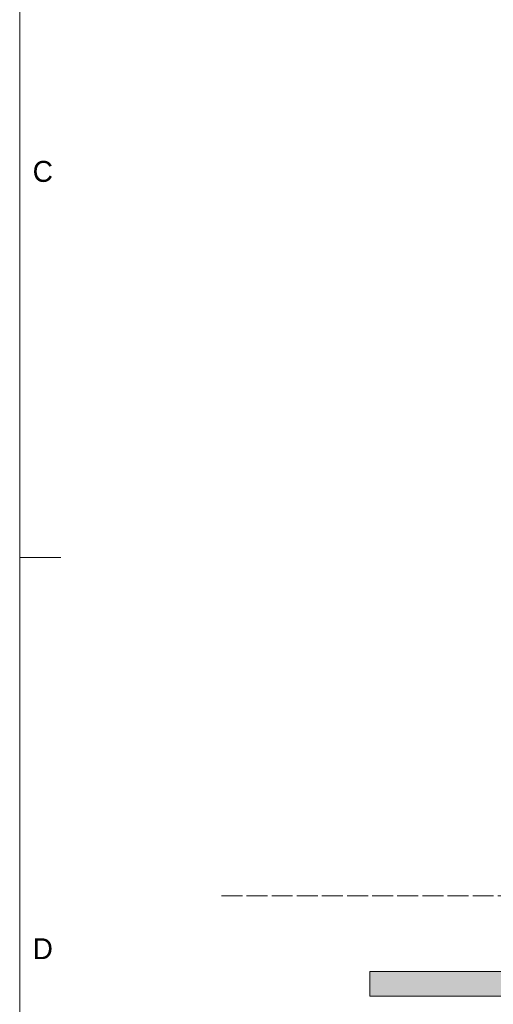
# Model space of a CAD drawing. Header units: millimetres. Extents: x 17 to 413, y 4 to 292.
# Tile 2 of 73: x 20 to 49, y 121 to 181. Entities that reach past the tile are written whole.
import ezdxf
from ezdxf.enums import TextEntityAlignment as Align

# ---------------------------------------------------------------- set-up
doc = ezdxf.new("R2010")
doc.units = ezdxf.units.MM
doc.linetypes.add('DASHED', pattern=[1.524, 1.27, -0.254])
for name, color, linetype in [('FILL-LIGHT', 7, 'Continuous'), ('LINE-INK', 7, 'Continuous'), ('LINE-STEEL-DASH', 7, 'DASHED'), ('LINE-STEEL_GREY', 7, 'Continuous'), ('TEXT-STEEL_GREY', 7, 'Continuous')]:
    doc.layers.add(name, color=color, linetype=linetype)

msp = doc.modelspace()

# ---------------------------------------------------------------- hatches: boundary and pattern name
at = {"layer": 'FILL-LIGHT', "true_color": 0xdbdbde}
h = msp.add_hatch(color=254, dxfattribs=at)
h.dxf.hatch_style = 1
h.paths.add_polyline_path([(41.237, 121.878), (41.237, 123.378), (143.762, 123.378), (143.762, 121.878)])
h = msp.add_hatch(color=254, dxfattribs=at)
h.dxf.hatch_style = 1
h.paths.add_polyline_path([(41.237, 123.378), (143.762, 123.378), (143.762, 121.878), (41.237, 121.878)])

# ---------------------------------------------------------------- linework, layer by layer
at = {"layer": 'LINE-INK', "lineweight": 5}
msp.add_line((20, 148.5), (22.5, 148.5), dxfattribs=at)
msp.add_lwpolyline([(20, 7), (413, 7), (413, 290), (20, 290)], close=True, dxfattribs=at)
at = {"layer": 'LINE-STEEL-DASH', "lineweight": 5}
msp.add_line((32.237, 127.95), (144.562, 127.95), dxfattribs=at)
at = {"layer": 'LINE-STEEL_GREY', "lineweight": 5}
for points in [[(41.237, 121.878), (41.237, 123.378), (143.762, 123.378), (143.762, 121.878)], [(41.237, 123.378), (143.762, 123.378), (143.762, 121.878), (41.237, 121.878)]]:
    msp.add_lwpolyline(points, close=True, dxfattribs=at)

# ---------------------------------------------------------------- texts
at = {"layer": 'TEXT-STEEL_GREY'}
for s, p in [('C', (21.4, 171.283)), ('D', (21.4, 124.117))]:
    msp.add_text(s, height=1.27, dxfattribs=at).set_placement(p, align=Align.CENTER)

doc.saveas('drawing.dxf')
